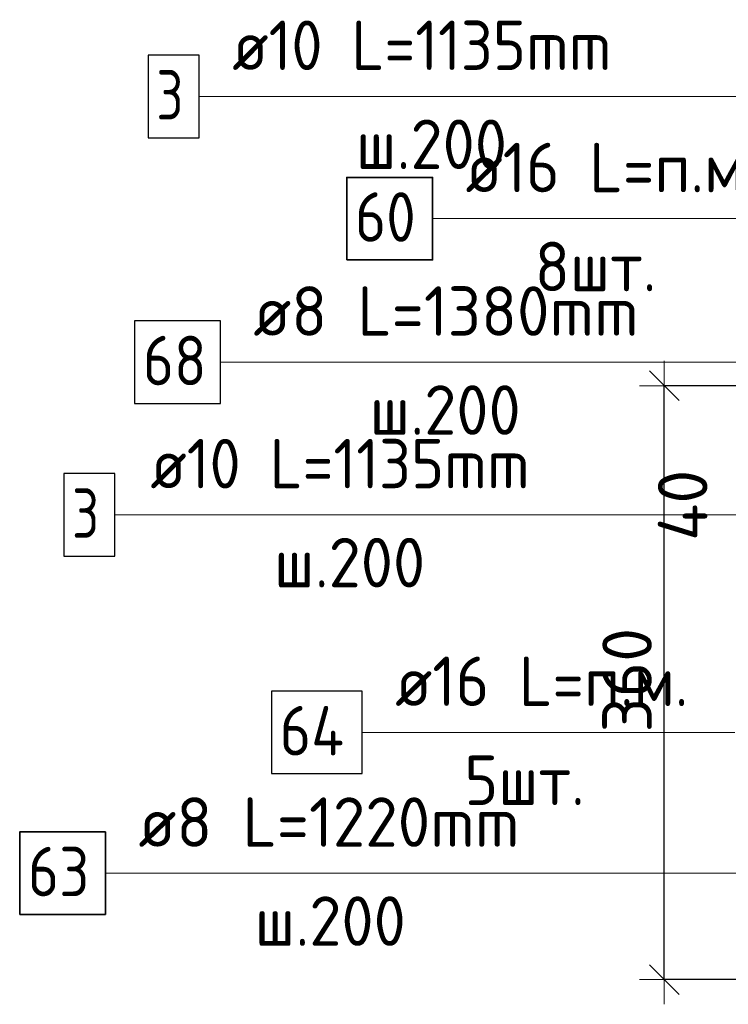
# Model space of a CAD drawing. Header units: metres. Extents: x -38 to 93, y -15 to 21.
# Tile 86 of 194: x 71.593 to 72.023, y 1.939 to 2.536. Entities that reach past the tile are written whole.
import ezdxf

# ---------------------------------------------------------------- set-up
doc = ezdxf.new("R2010")
doc.units = ezdxf.units.M
doc.header["$PDMODE"] = 65
for name, color, linetype, lineweight in [('XR$3$Арм.стержн. Арматура края', 96, 'Continuous', 35), ('XR$3$Арм.стержн. Хомут', 240, 'Continuous', 35), ('XR$3$Арм.стержн.горизонт. 1', 180, 'Continuous', 35), ('XR$3$Размерная линия (1)', 7, 'Continuous', 13), ('XR$5$Арм.стержн. Арматура края', 96, 'Continuous', 35), ('XR$5$Арм.стержн.горизонт. 1', 180, 'Continuous', 35), ('XR$5$Размерная линия (1)', 7, 'Continuous', 13)]:
    doc.layers.add(name, color=color, linetype=linetype, lineweight=lineweight)
doc.styles.add('ISOCPEUR', font='txt')
doc.dimstyles.new('DIMSTYLE_18', dxfattribs={"dimtxt": 0.03, "dimasz": 0.03, "dimexe": 0, "dimexo": 0, "dimgap": 0.015, "dimtad": 2, "dimdec": 0, "dimlfac": 1000, "dimrnd": 5, "dimzin": 12, "dimdsep": 46, "dimtxsty": 'ISOCPEUR', "dimblk1": 'ALL_ML_STRICH', "dimblk2": 'ALL_ML_STRICH', "dimsah": 1, "dimcen": 0, "dimclrd": 7, "dimclre": 256, "dimclrt": 7, "dimadec": 0, "dimazin": 0, "dimtfac": 1, "dimtdec": 0, "dimtix": 1, "dimtmove": 2, "dimatfit": 3, "dimfxl": 0, "dimtvp": 1.2, "dimtzin": 0, "dimlwd": 0, "dimlwe": -3, "dimarcsym": 0})
doc.dimstyles.new('DIMSTYLE_19', dxfattribs={"dimtxt": 0.03, "dimasz": 0.03, "dimexe": 0, "dimexo": 0, "dimgap": 0.015, "dimtad": 2, "dimdec": 0, "dimlfac": 1000, "dimrnd": 5, "dimzin": 12, "dimdsep": 46, "dimtxsty": 'ISOCPEUR', "dimblk1": 'ALL_ML_STRICH', "dimblk2": 'ALL_ML_STRICH', "dimsah": 1, "dimcen": 0, "dimclrd": 7, "dimclre": 256, "dimclrt": 7, "dimadec": 0, "dimazin": 0, "dimtfac": 1, "dimtdec": 0, "dimtix": 1, "dimtmove": 2, "dimatfit": 3, "dimfxl": 0, "dimtzin": 0, "dimlwd": 0, "dimlwe": -3, "dimarcsym": 0})

# ---------------------------------------------------------------- blocks, each defined once
blk = doc.blocks.new('ALL_ML_STRICH')
at = {"color": 0, "linetype": 'ByBlock', "lineweight": -2}
for p, q in [((0, -0.5), (0, 0.5)), ((-0.3, -0.3), (0.3, 0.3)), ((-1, 0), (0.5, 0))]:
    blk.add_line(p, q, dxfattribs=at)
blk = doc.blocks.new('*D340')
at = {"layer": 'DEFPOINTS', "color": 7, "linetype": 'Continuous', "lineweight": 13, "transparency": 33554687}
for p in [(72.11861, 2.31411), (71.98386, 1.95411), (72.11861, 1.95411)]:
    blk.add_point(p, dxfattribs=at)
at = {"layer": 'XR$3$Размерная линия (1)', "color": 9, "linetype": 'Continuous', "lineweight": -2, "true_color": 0xc7c7c7, "transparency": 33554687}
for p, q in [((72.09861, 2.31411), (71.98386, 2.31411)), ((72.09861, 1.95411), (71.98386, 1.95411))]:
    blk.add_line(p, q, dxfattribs=at)
at = {"layer": 'XR$3$Размерная линия (1)', "color": 7, "linetype": 'Continuous', "lineweight": -2, "transparency": 33554687}
blk.add_line((71.98386, 1.95411), (71.98386, 2.31411), dxfattribs=at)
at = {"layer": 'XR$3$Размерная линия (1)', "color": 7, "linetype": 'Continuous', "lineweight": 13, "transparency": 33554687, "xscale": 0.03, "yscale": 0.03, "zscale": 0.03}
for p, rotation in [((71.98386, 2.31411), 90), ((71.98386, 1.95411), 270)]:
    blk.add_blockref('ALL_ML_STRICH', p, dxfattribs=dict(at, rotation=rotation))
at = {"layer": 'XR$3$Размерная линия (1)', "color": 7, "linetype": 'Continuous', "lineweight": 13, "transparency": 33554687, "insert": (71.96136, 2.13561), "char_height": 0.03, "width": 0.09, "attachment_point": 5, "rotation": 90, "style": 'ISOCPEUR'}
blk.add_mtext('\\A1;{360}', dxfattribs=at)
blk = doc.blocks.new('*D703')
at = {"layer": 'DEFPOINTS', "color": 7, "linetype": 'Continuous', "lineweight": 13, "transparency": 33554687}
for p in [(72.13995, 2.22518), (72.06519, 2.18518), (72.10003, 2.18518)]:
    blk.add_point(p, dxfattribs=at)
at = {"layer": 'XR$5$Размерная линия (1)', "color": 9, "linetype": 'Continuous', "lineweight": -2, "true_color": 0xc7c7c7, "transparency": 33554687}
for p, q in [((72.11995, 2.22518), (72.06519, 2.22518)), ((72.08003, 2.18518), (72.06519, 2.18518))]:
    blk.add_line(p, q, dxfattribs=at)
at = {"layer": 'XR$5$Размерная линия (1)', "color": 7, "linetype": 'Continuous', "lineweight": -2, "transparency": 33554687}
blk.add_line((72.06519, 2.18518), (72.06519, 2.22518), dxfattribs=at)
at = {"layer": 'XR$5$Размерная линия (1)', "color": 7, "linetype": 'Continuous', "lineweight": 13, "transparency": 33554687, "xscale": 0.03, "yscale": 0.03, "zscale": 0.03}
for p, rotation in [((72.06519, 2.22518), 90), ((72.06519, 2.18518), 270)]:
    blk.add_blockref('ALL_ML_STRICH', p, dxfattribs=dict(at, rotation=rotation))
at = {"layer": 'XR$5$Размерная линия (1)', "color": 7, "linetype": 'Continuous', "lineweight": 13, "transparency": 33554687, "insert": (71.99506, 2.24163), "char_height": 0.03, "width": 0.06, "attachment_point": 5, "rotation": 90, "style": 'ISOCPEUR'}
blk.add_mtext('\\A1;{40}', dxfattribs=at)

msp = doc.modelspace()

# ---------------------------------------------------------------- linework, layer by layer
at = {"layer": 'XR$3$Арм.стержн. Арматура края', "color": 7, "linetype": 'Continuous', "lineweight": 13, "transparency": 33554687}
for p, q in [((71.65085, 2.23588), (72.02085, 2.23588)), ((72.02085, 2.23588), (72.14365, 2.23588)), ((72.02085, 2.23588), (72.14365, 2.23588))]:
    msp.add_line(p, q, dxfattribs=at)
at = {"layer": 'XR$3$Арм.стержн. Арматура края', "color": 7, "linetype": 'Continuous', "lineweight": 25, "transparency": 33554687}
msp.add_lwpolyline([(71.61985, 2.21088), (71.65085, 2.21088), (71.65085, 2.26088), (71.61985, 2.26088), (71.61985, 2.21088)], dxfattribs=at)
at = {"layer": 'XR$3$Арм.стержн. Хомут', "color": 7, "linetype": 'Continuous', "lineweight": 13, "transparency": 33554687}
for p, q in [((71.64512, 2.01858), (72.00312, 2.01858)), ((72.00312, 2.01858), (72.14664, 2.01858))]:
    msp.add_line(p, q, dxfattribs=at)
at = {"layer": 'XR$3$Арм.стержн. Хомут', "color": 7, "linetype": 'Continuous', "lineweight": 35, "transparency": 33554687}
msp.add_lwpolyline([(71.59312, 1.99358), (71.64512, 1.99358), (71.64512, 2.04358), (71.59312, 2.04358), (71.59312, 1.99358)], dxfattribs=at)
at = {"layer": 'XR$3$Арм.стержн.горизонт. 1', "color": 7, "linetype": 'Continuous', "lineweight": 13, "transparency": 33554687}
msp.add_line((71.84342, 2.4154), (72.12942, 2.4154), dxfattribs=at)
at = {"layer": 'XR$3$Арм.стержн.горизонт. 1', "color": 7, "linetype": 'Continuous', "lineweight": 35, "transparency": 33554687}
msp.add_lwpolyline([(71.79142, 2.3904), (71.84342, 2.3904), (71.84342, 2.4404), (71.79142, 2.4404), (71.79142, 2.3904)], dxfattribs=at)
at = {"layer": 'XR$5$Арм.стержн. Арматура края', "color": 7, "linetype": 'Continuous', "lineweight": 13, "transparency": 33554687}
for p, q in [((71.70196, 2.48949), (72.00896, 2.48949)), ((72.00896, 2.48949), (72.21495, 2.48949)), ((71.71478, 2.32839), (72.01278, 2.32839)), ((72.01278, 2.32839), (72.12903, 2.32839))]:
    msp.add_line(p, q, dxfattribs=at)
at = {"layer": 'XR$5$Арм.стержн. Арматура края', "color": 7, "linetype": 'Continuous', "lineweight": 25, "transparency": 33554687}
for points in [[(71.67096, 2.46449), (71.70196, 2.46449), (71.70196, 2.51449), (71.67096, 2.51449), (71.67096, 2.46449)], [(71.66278, 2.30339), (71.71478, 2.30339), (71.71478, 2.35339), (71.66278, 2.35339), (71.66278, 2.30339)]]:
    msp.add_lwpolyline(points, dxfattribs=at)
at = {"layer": 'XR$5$Арм.стержн.горизонт. 1', "color": 7, "linetype": 'Continuous', "lineweight": 13, "transparency": 33554687}
msp.add_line((71.80074, 2.10395), (72.02674, 2.10395), dxfattribs=at)
at = {"layer": 'XR$5$Арм.стержн.горизонт. 1', "color": 7, "linetype": 'Continuous', "lineweight": 25, "transparency": 33554687}
msp.add_lwpolyline([(71.74574, 2.07895), (71.80074, 2.07895), (71.80074, 2.12895), (71.74574, 2.12895), (71.74574, 2.07895)], dxfattribs=at)

# ---------------------------------------------------------------- texts
at = {"layer": 'XR$3$Арм.стержн. Арматура края', "color": 7, "linetype": 'Continuous', "lineweight": 25, "transparency": 33554687, "char_height": 0.03, "attachment_point": 7, "style": 'ISOCPEUR'}
for s, insert, width in [('\\W0.92;ø10 L=1135mm ', (71.67235, 2.25188), 0.2806694), ('\\W0.78;3', (71.62485, 2.22188), 0.0326407), ('\\W0.95;ш.200 ', (71.74735, 2.19188), 0.1311996)]:
    msp.add_mtext(s, dxfattribs=dict(at, insert=insert, width=width))
at = {"layer": 'XR$3$Арм.стержн. Хомут', "color": 7, "linetype": 'Continuous', "lineweight": 25, "transparency": 33554687, "char_height": 0.03, "attachment_point": 7, "style": 'ISOCPEUR'}
for s, insert, width in [('\\W0.96;ø8 L=1220mm ', (71.66512, 2.03458), 0.2722217), ('\\W0.87;63', (71.59812, 2.00458), 0.0550812), ('\\W0.95;ш.200 ', (71.73562, 1.97458), 0.1311997)]:
    msp.add_mtext(s, dxfattribs=dict(at, insert=insert, width=width))
at = {"layer": 'XR$3$Арм.стержн.горизонт. 1', "color": 7, "linetype": 'Continuous', "lineweight": 25, "transparency": 33554687, "char_height": 0.03, "attachment_point": 7, "style": 'ISOCPEUR'}
for s, insert, width in [('\\W0.94;ø16 L=п.м.', (71.86342, 2.4314), 0.1999831), ('\\W0.87;60', (71.79642, 2.4014), 0.0550812), ('\\W0.94;8шт. ', (71.90542, 2.3714), 0.1161286)]:
    msp.add_mtext(s, dxfattribs=dict(at, insert=insert, width=width))
at = {"layer": 'XR$5$Арм.стержн. Арматура края', "color": 7, "linetype": 'Continuous', "lineweight": 18, "transparency": 33554687, "char_height": 0.03, "attachment_point": 7, "style": 'ISOCPEUR'}
for s, insert, width in [('\\W0.92;ø10 L=1135mm ', (71.72196, 2.50549), 0.2806692), ('\\W0.95;ш.200 ', (71.79696, 2.44549), 0.1311996), ('\\W0.96;ø8 L=1380mm ', (71.73478, 2.34439), 0.2722217), ('\\W0.95;ш.200 ', (71.80528, 2.28439), 0.1311996)]:
    msp.add_mtext(s, dxfattribs=dict(at, insert=insert, width=width))
at = {"layer": 'XR$5$Арм.стержн. Арматура края', "color": 7, "linetype": 'Continuous', "lineweight": 25, "transparency": 33554687, "char_height": 0.03, "attachment_point": 7, "style": 'ISOCPEUR'}
for s, insert, width in [('\\W0.78;3', (71.67596, 2.47549), 0.0326407), ('\\W0.87;68', (71.66778, 2.31439), 0.0550812)]:
    msp.add_mtext(s, dxfattribs=dict(at, insert=insert, width=width))
at = {"layer": 'XR$5$Арм.стержн.горизонт. 1', "color": 7, "linetype": 'Continuous', "lineweight": 25, "transparency": 33554687, "char_height": 0.03, "attachment_point": 7, "style": 'ISOCPEUR'}
for s, insert, width in [('\\W0.94;ø16 L=п.м.', (71.82074, 2.11995), 0.1999832), ('\\W0.88;64', (71.75074, 2.08995), 0.0581993), ('\\W0.94;5шт. ', (71.86274, 2.05995), 0.1161286)]:
    msp.add_mtext(s, dxfattribs=dict(at, insert=insert, width=width))

# ---------------------------------------------------------------- dimensions: what is measured, and where the dimension line sits
at = {"layer": 'XR$3$Размерная линия (1)', "color": 7, "linetype": 'Continuous', "lineweight": 13, "transparency": 33554687}
dim = msp.add_linear_dim(base=(71.98386, 2.31411), p1=(72.09861, 1.95411), p2=(72.09861, 2.31411), angle=90, dimstyle='DIMSTYLE_19', override={"dimpost": '<>', "dimclrd": 7, "dimclre": 9, "dimclrt": 7, "dimlwd": 0, "dimlwe": 65533}, dxfattribs=at)
dim.commit()
dim.dimension.update_dxf_attribs({"geometry": '*D340', "text_midpoint": (71.96136, 2.13561), "dimtype": 160})
at = {"layer": 'XR$5$Размерная линия (1)', "color": 7, "linetype": 'Continuous', "lineweight": 13, "transparency": 33554687}
dim = msp.add_linear_dim(base=(72.06519, 2.22518), p1=(72.08003, 2.18518), p2=(72.11995, 2.22518), angle=90, dimstyle='DIMSTYLE_18', override={"dimpost": '<>', "dimclrd": 7, "dimclre": 9, "dimclrt": 7, "dimlwd": 0, "dimlwe": 65533}, dxfattribs=at)
dim.commit()
dim.dimension.update_dxf_attribs({"geometry": '*D703', "text_midpoint": (71.99506, 2.24163), "dimtype": 160})

doc.saveas('drawing.dxf')
